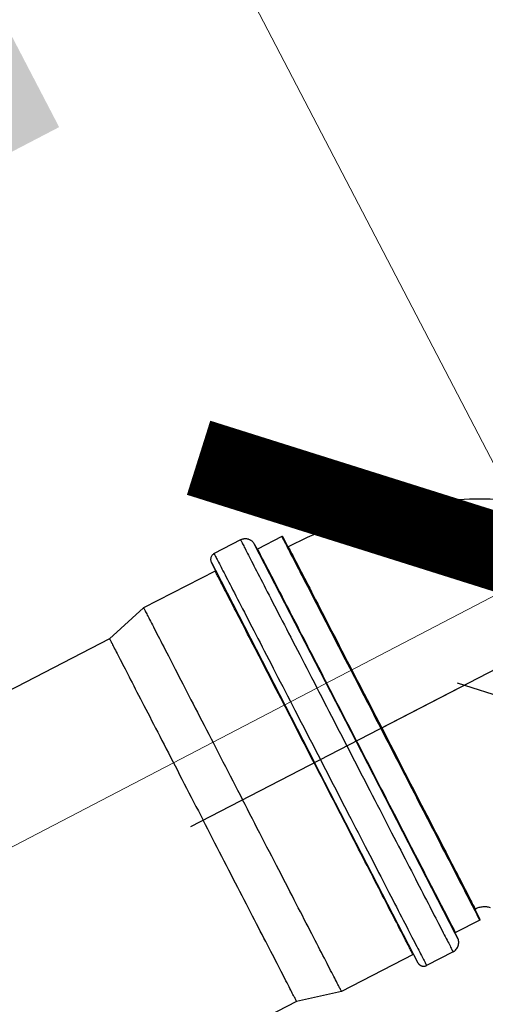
# Model space of a CAD drawing. Header units: metres. Extents: x -535942 to -530626, y -1087729 to -1086275.
# Tile 132 of 247: x -534207.005 to -534206.646, y -1086915.406 to -1086914.646. Entities that reach past the tile are written whole.
import ezdxf

# ---------------------------------------------------------------- set-up
doc = ezdxf.new("R2010")
doc.units = ezdxf.units.M
for name, pattern in [('A_CARA_07', [7, 5, -2]), ('DASHDOT', [1, 0.5, -0.25, 0, -0.25]), ('DASHED', [19.05, 12.7, -6.35])]:
    doc.linetypes.add(name, pattern=pattern)
for name, color, linetype in [('_externi reference', 7, 'Continuous'), ('PROSPECT_neviditelná', 8, 'DASHED'), ('PROSPECT_osa', 8, 'DASHDOT')]:
    doc.layers.add(name, color=color, linetype=linetype)
doc.layers.add('AG_Demolice', color=7, linetype='Continuous', lineweight=25, true_color=0xff8000)
for name, color, linetype, lineweight in [('AG_koty souradnice značky', 240, 'Continuous', 13), ('CA_POHHRA25', 7, 'Continuous', 25), ('CA_REZY', 1, 'Continuous', 50), ('PROSPECT_technologie - nová', 150, 'Continuous', 35)]:
    doc.layers.add(name, color=color, linetype=linetype, lineweight=lineweight)
doc.styles.add('PM-Poznámka', font='ARIALN.TTF', dxfattribs={"width": 0.8})
doc.dimstyles.new('RP_Poznámkový', dxfattribs={"dimscale": 0, "dimtxt": 2, "dimasz": 2, "dimexe": 0, "dimexo": 5, "dimgap": 0.5, "dimtad": 1, "dimzin": 1, "dimtxsty": 'PM-Poznámka', "dimblk": 'ARCHTICK', "dimcen": 2.5, "dimclrd": 256, "dimclre": 256, "dimclrt": 256, "dimadec": 5, "dimazin": 0, "dimtm": 1e-09, "dimtfac": 1, "dimtmove": 1, "dimatfit": 3, "dimldrblk": 'CLOSEDBLANK', "dimfxl": 10, "dimfxlon": 1, "dimtfill": 1, "dimlwd": 13, "dimlwe": 13, "dimarcsym": 0})

# ---------------------------------------------------------------- blocks, each defined once
blk = doc.blocks.new('A$Ca185f1d1')
at = {"layer": 'CA_POHHRA25', "color": 240, "linetype": 'A_CARA_07', "lineweight": 13}
blk.add_circle((13970, -1280.08), 1220, dxfattribs=at)
blk = doc.blocks.new('A$C881cb249')
at = {"layer": 'PROSPECT_neviditelná'}
for p, q in [((10.39336, 13.69922), (10.37292, 13.68867)), ((10.42521, 13.70182), (10.40655, 13.69219)), ((10.42589, 13.70161), (10.42598, 13.70143)), ((10.42591, 13.70156), (10.42589, 13.70161)), ((10.42965, 13.69432), (10.42591, 13.70156)), ((10.42598, 13.70143), (10.42965, 13.69432)), ((10.40414, 13.69578), (10.40423, 13.6956)), ((10.40416, 13.69574), (10.40414, 13.69578)), ((10.48257, 13.54383), (10.40416, 13.69574)), ((10.40423, 13.6956), (10.40588, 13.6924)), ((10.40588, 13.6924), (10.48257, 13.54383)), ((10.42965, 13.69432), (10.42974, 13.69415)), ((10.42973, 13.69415), (10.42965, 13.69432)), ((10.50212, 13.55392), (10.42973, 13.69415)), ((10.42974, 13.69415), (10.50212, 13.55392)), ((10.43018, 13.69403), (10.42988, 13.69387)), ((10.37077, 13.68193), (10.37086, 13.68175)), ((10.37079, 13.68189), (10.37077, 13.68193)), ((10.45058, 13.52732), (10.37079, 13.68189)), ((10.37086, 13.68175), (10.37389, 13.67589)), ((10.37367, 13.67522), (10.31843, 13.6467)), ((10.37389, 13.67589), (10.45058, 13.52732)), ((10.31843, 13.6467), (10.29214, 13.62278)), ((10.29214, 13.62278), (10.1015, 13.52437)), ((10.57451, 13.41369), (10.50212, 13.55392)), ((10.50212, 13.55392), (10.5745, 13.41369)), ((10.55926, 13.39526), (10.48257, 13.54383)), ((10.52727, 13.37874), (10.45058, 13.52732)), ((10.57467, 13.41412), (10.57436, 13.41397)), ((10.5745, 13.41369), (10.57459, 13.41352)), ((10.57459, 13.41352), (10.57451, 13.41369)), ((10.57833, 13.40628), (10.57459, 13.41352)), ((10.57459, 13.41352), (10.57826, 13.40641)), ((10.57814, 13.40556), (10.55948, 13.39593)), ((10.57826, 13.40641), (10.57835, 13.40624)), ((10.57833, 13.40628), (10.57833, 13.40628)), ((10.55926, 13.39526), (10.56091, 13.39206)), ((10.56098, 13.39192), (10.55926, 13.39526)), ((10.56091, 13.39206), (10.56101, 13.39188)), ((10.56098, 13.39192), (10.56098, 13.39192)), ((10.5266, 13.37896), (10.47136, 13.35044)), ((10.52727, 13.37874), (10.53039, 13.3727)), ((10.53037, 13.37275), (10.52727, 13.37874)), ((10.55757, 13.3811), (10.53713, 13.37055)), ((10.53037, 13.37275), (10.53037, 13.37275)), ((10.47136, 13.35044), (10.43663, 13.34287)), ((10.43663, 13.34287), (10.24598, 13.24446))]:
    blk.add_line(p, q, dxfattribs=at)
for points in [[(10.39336, 13.69922), (10.39338, 13.69917), (10.39345, 13.69903), (10.39357, 13.6988), (10.39374, 13.69848), (10.39396, 13.69806), (10.39422, 13.69755), (10.39453, 13.69695), (10.39489, 13.69626), (10.39529, 13.69547), (10.39574, 13.6946), (10.39624, 13.69363), (10.39679, 13.69258), (10.39738, 13.69143), (10.39801, 13.6902), (10.39869, 13.68888), (10.39942, 13.68748), (10.40019, 13.68598), (10.401, 13.68441), (10.40186, 13.68274), (10.40276, 13.681), (10.4037, 13.67917), (10.40469, 13.67726), (10.40572, 13.67528), (10.40678, 13.67321), (10.40789, 13.67106), (10.40904, 13.66884), (10.41022, 13.66654), (10.41145, 13.66417), (10.41271, 13.66173), (10.41401, 13.65922), (10.41534, 13.65663), (10.41671, 13.65398), (10.41811, 13.65126), (10.41955, 13.64848), (10.42102, 13.64564), (10.42252, 13.64273), (10.42405, 13.63976), (10.42561, 13.63673), (10.4272, 13.63365), (10.42882, 13.63052), (10.43047, 13.62733), (10.43214, 13.62409), (10.43384, 13.6208), (10.43556, 13.61746), (10.43731, 13.61408), (10.43907, 13.61065), (10.44086, 13.60719), (10.44267, 13.60368), (10.4445, 13.60014), (10.44635, 13.59656), (10.44821, 13.59295), (10.45009, 13.58931), (10.45198, 13.58564), (10.45389, 13.58195), (10.45581, 13.57823), (10.45774, 13.57448), (10.45969, 13.57072), (10.46164, 13.56694), (10.4636, 13.56314), (10.46556, 13.55933), (10.46754, 13.55551), (10.46951, 13.55168), (10.47149, 13.54784), (10.47348, 13.544), (10.47546, 13.54016)], [(10.42521, 13.70182), (10.42524, 13.70178), (10.4253, 13.70164), (10.42542, 13.70142), (10.42558, 13.70111), (10.42579, 13.70071), (10.42604, 13.70022), (10.42634, 13.69964), (10.42668, 13.69897), (10.42707, 13.69822), (10.4275, 13.69738), (10.42798, 13.69645), (10.42851, 13.69544), (10.42907, 13.69434), (10.42968, 13.69316), (10.43034, 13.69189), (10.43104, 13.69054), (10.43177, 13.68911), (10.43256, 13.68759), (10.43338, 13.686), (10.43424, 13.68432), (10.43515, 13.68257), (10.43609, 13.68074), (10.43708, 13.67883), (10.4381, 13.67685), (10.43917, 13.67479), (10.44027, 13.67266), (10.4414, 13.67046), (10.44257, 13.66818), (10.44378, 13.66584), (10.44503, 13.66343), (10.4463, 13.66096), (10.44762, 13.65842), (10.44896, 13.65582), (10.45033, 13.65315), (10.45174, 13.65043), (10.45318, 13.64764), (10.45464, 13.64481), (10.45614, 13.64191), (10.45766, 13.63896), (10.45921, 13.63597), (10.46078, 13.63292), (10.46238, 13.62982), (10.464, 13.62668), (10.46564, 13.62349), (10.46731, 13.62026), (10.469, 13.617), (10.4707, 13.61369), (10.47243, 13.61035), (10.47417, 13.60697), (10.47593, 13.60356), (10.47771, 13.60012), (10.4795, 13.59666), (10.4813, 13.59317), (10.48311, 13.58965), (10.48494, 13.58611), (10.48678, 13.58256), (10.48862, 13.57898), (10.49047, 13.57539), (10.49233, 13.57179), (10.4942, 13.56818), (10.49607, 13.56456), (10.49794, 13.56094), (10.49981, 13.55731), (10.50168, 13.55369)], [(10.48301, 13.54406), (10.48114, 13.54768), (10.47927, 13.55131), (10.4774, 13.55493), (10.47553, 13.55855), (10.47367, 13.56217), (10.47181, 13.56577), (10.46995, 13.56936), (10.46811, 13.57294), (10.46627, 13.5765), (10.46444, 13.58004), (10.46263, 13.58355), (10.46083, 13.58704), (10.45904, 13.59051), (10.45726, 13.59395), (10.4555, 13.59735), (10.45376, 13.60073), (10.45204, 13.60407), (10.45033, 13.60738), (10.44864, 13.61065), (10.44698, 13.61387), (10.44533, 13.61706), (10.44371, 13.6202), (10.44211, 13.6233), (10.44054, 13.62634), (10.43899, 13.62934), (10.43747, 13.63229), (10.43598, 13.63518), (10.43451, 13.63802), (10.43308, 13.6408), (10.43167, 13.64353), (10.43029, 13.64619), (10.42895, 13.64879), (10.42764, 13.65133), (10.42636, 13.65381), (10.42512, 13.65622), (10.42391, 13.65856), (10.42274, 13.66083), (10.4216, 13.66303), (10.4205, 13.66516), (10.41944, 13.66722), (10.41842, 13.6692), (10.41743, 13.67111), (10.41649, 13.67294), (10.41558, 13.67469), (10.41472, 13.67637), (10.41389, 13.67796), (10.41311, 13.67948), (10.41237, 13.68091), (10.41168, 13.68226), (10.41102, 13.68353), (10.41041, 13.68471), (10.40984, 13.68581), (10.40932, 13.68682), (10.40884, 13.68775), (10.40841, 13.68859), (10.40802, 13.68934), (10.40768, 13.69001), (10.40738, 13.69058), (10.40713, 13.69107), (10.40692, 13.69147), (10.40676, 13.69179), (10.40664, 13.69201), (10.40657, 13.69214), (10.40655, 13.69219)], [(10.42988, 13.69387), (10.43058, 13.69251), (10.43275, 13.68832), (10.43633, 13.68137), (10.44126, 13.67183), (10.44743, 13.65987), (10.45472, 13.64574), (10.46298, 13.62973), (10.47205, 13.61218), (10.48172, 13.59344), (10.49182, 13.57388), (10.50212, 13.55392)], [(10.43018, 13.69403), (10.43022, 13.69396), (10.43032, 13.69376), (10.4305, 13.69341), (10.43075, 13.69293), (10.43107, 13.69231), (10.43146, 13.69155), (10.43192, 13.69066), (10.43245, 13.68963), (10.43305, 13.68847), (10.43372, 13.68718), (10.43445, 13.68576), (10.43525, 13.6842), (10.43612, 13.68252), (10.43706, 13.68071), (10.43805, 13.67878), (10.43912, 13.67672), (10.44024, 13.67454), (10.44143, 13.67224), (10.44267, 13.66983), (10.44398, 13.6673), (10.44534, 13.66466), (10.44676, 13.66191), (10.44823, 13.65906), (10.44976, 13.6561), (10.45134, 13.65304), (10.45297, 13.64988), (10.45465, 13.64663), (10.45637, 13.64329), (10.45814, 13.63986), (10.45996, 13.63634), (10.46182, 13.63274), (10.46371, 13.62907), (10.46565, 13.62532), (10.46762, 13.6215), (10.46963, 13.61761), (10.47166, 13.61367), (10.47373, 13.60966), (10.47583, 13.6056), (10.47795, 13.60148), (10.4801, 13.59733), (10.48227, 13.59312), (10.48446, 13.58888), (10.48666, 13.58461), (10.48889, 13.5803), (10.49112, 13.57597), (10.49337, 13.57162), (10.49562, 13.56725), (10.49789, 13.56286), (10.50015, 13.55847), (10.50242, 13.55408)], [(10.37292, 13.68867), (10.37294, 13.68862), (10.37302, 13.68848), (10.37313, 13.68825), (10.3733, 13.68793), (10.37352, 13.68751), (10.37378, 13.687), (10.37409, 13.6864), (10.37445, 13.68571), (10.37485, 13.68492), (10.37531, 13.68405), (10.3758, 13.68308), (10.37635, 13.68203), (10.37694, 13.68088), (10.37757, 13.67965), (10.37825, 13.67833), (10.37898, 13.67693), (10.37975, 13.67543), (10.38057, 13.67386), (10.38142, 13.6722), (10.38232, 13.67045), (10.38327, 13.66862), (10.38425, 13.66671), (10.38528, 13.66473), (10.38635, 13.66266), (10.38745, 13.66051), (10.3886, 13.65829), (10.38979, 13.656), (10.39101, 13.65362), (10.39227, 13.65118), (10.39357, 13.64867), (10.3949, 13.64608), (10.39627, 13.64343), (10.39767, 13.64071), (10.39911, 13.63793), (10.40058, 13.63509), (10.40208, 13.63218), (10.40361, 13.62921), (10.40517, 13.62619), (10.40676, 13.6231), (10.40838, 13.61997), (10.41003, 13.61678), (10.4117, 13.61354), (10.4134, 13.61025), (10.41512, 13.60691), (10.41687, 13.60353), (10.41864, 13.6001), (10.42042, 13.59664), (10.42223, 13.59313), (10.42406, 13.58959), (10.42591, 13.58601), (10.42777, 13.5824), (10.42965, 13.57876), (10.43155, 13.57509), (10.43345, 13.5714), (10.43537, 13.56768), (10.43731, 13.56393), (10.43925, 13.56017), (10.4412, 13.55639), (10.44316, 13.55259), (10.44513, 13.54878), (10.4471, 13.54496), (10.44908, 13.54113), (10.45106, 13.53729), (10.45304, 13.53345), (10.45502, 13.52961)], [(10.45014, 13.52709), (10.44827, 13.53071), (10.4464, 13.53433), (10.44452, 13.53796), (10.44266, 13.54158), (10.44079, 13.54519), (10.43893, 13.5488), (10.43707, 13.55239), (10.43523, 13.55597), (10.43339, 13.55953), (10.43157, 13.56306), (10.42975, 13.56658), (10.42795, 13.57007), (10.42616, 13.57354), (10.42439, 13.57697), (10.42263, 13.58038), (10.42088, 13.58376), (10.41916, 13.5871), (10.41745, 13.59041), (10.41577, 13.59367), (10.4141, 13.5969), (10.41245, 13.60009), (10.41083, 13.60323), (10.40924, 13.60632), (10.40766, 13.60937), (10.40611, 13.61237), (10.40459, 13.61532), (10.4031, 13.61821), (10.40163, 13.62105), (10.4002, 13.62383), (10.39879, 13.62656), (10.39742, 13.62922), (10.39607, 13.63182), (10.39476, 13.63436), (10.39348, 13.63684), (10.39224, 13.63925), (10.39103, 13.64159), (10.38986, 13.64386), (10.38872, 13.64606), (10.38762, 13.64819), (10.38656, 13.65025), (10.38554, 13.65223), (10.38455, 13.65414), (10.38361, 13.65597), (10.3827, 13.65772), (10.38184, 13.6594), (10.38102, 13.66099), (10.38023, 13.66251), (10.3795, 13.66394), (10.3788, 13.66529), (10.37814, 13.66656), (10.37753, 13.66774), (10.37697, 13.66884), (10.37644, 13.66985), (10.37597, 13.67078), (10.37553, 13.67162), (10.37514, 13.67237), (10.3748, 13.67304), (10.3745, 13.67361), (10.37425, 13.6741), (10.37404, 13.6745), (10.37388, 13.67482), (10.37377, 13.67504), (10.3737, 13.67517), (10.37367, 13.67522)], [(10.31843, 13.6467), (10.31846, 13.64666), (10.31853, 13.64652), (10.31865, 13.64629), (10.31881, 13.64597), (10.31903, 13.64555), (10.31929, 13.64505), (10.3196, 13.64445), (10.31995, 13.64377), (10.32035, 13.64299), (10.3208, 13.64212), (10.32129, 13.64117), (10.32183, 13.64012), (10.32242, 13.63899), (10.32305, 13.63777), (10.32372, 13.63646), (10.32444, 13.63507), (10.3252, 13.63359), (10.32601, 13.63203), (10.32685, 13.63039), (10.32775, 13.62866), (10.32868, 13.62686), (10.32965, 13.62497), (10.33067, 13.62301), (10.33172, 13.62096), (10.33281, 13.61885), (10.33395, 13.61665), (10.33512, 13.61439), (10.33632, 13.61205), (10.33757, 13.60964), (10.33885, 13.60716), (10.34016, 13.60461), (10.34151, 13.602), (10.34289, 13.59933), (10.3443, 13.59659), (10.34575, 13.59379), (10.34722, 13.59093), (10.34873, 13.58801), (10.35026, 13.58504), (10.35182, 13.58202), (10.35341, 13.57894), (10.35503, 13.57581), (10.35667, 13.57264), (10.35833, 13.56942), (10.36001, 13.56615), (10.36172, 13.56284), (10.36345, 13.5595), (10.3652, 13.55611), (10.36696, 13.55269), (10.36874, 13.54924), (10.37054, 13.54575), (10.37236, 13.54224), (10.37419, 13.53869), (10.37603, 13.53513), (10.37788, 13.53154), (10.37975, 13.52792), (10.38162, 13.5243), (10.3835, 13.52065), (10.38539, 13.51699), (10.38728, 13.51332), (10.38918, 13.50964), (10.39109, 13.50596), (10.39299, 13.50227), (10.3949, 13.49857)], [(10.29214, 13.62278), (10.29217, 13.62273), (10.29224, 13.6226), (10.29235, 13.62237), (10.29251, 13.62206), (10.29272, 13.62166), (10.29298, 13.62116), (10.29328, 13.62058), (10.29362, 13.61991), (10.29401, 13.61916), (10.29445, 13.61831), (10.29493, 13.61738), (10.29546, 13.61636), (10.29603, 13.61526), (10.29664, 13.61407), (10.2973, 13.61279), (10.298, 13.61144), (10.29874, 13.61), (10.29953, 13.60848), (10.30035, 13.60687), (10.30122, 13.60519), (10.30213, 13.60343), (10.30308, 13.6016), (10.30407, 13.59968), (10.30509, 13.59769), (10.30616, 13.59563), (10.30726, 13.5935), (10.3084, 13.59129), (10.30957, 13.58902), (10.31078, 13.58667), (10.31203, 13.58426), (10.3133, 13.58179), (10.31461, 13.57925), (10.31596, 13.57665), (10.31733, 13.57399), (10.31873, 13.57127), (10.32017, 13.56849), (10.32163, 13.56566), (10.32312, 13.56278), (10.32463, 13.55984), (10.32617, 13.55686), (10.32774, 13.55382), (10.32933, 13.55074), (10.33094, 13.54762), (10.33257, 13.54446), (10.33422, 13.54126), (10.3359, 13.53802), (10.33759, 13.53474), (10.3393, 13.53143), (10.34102, 13.52809), (10.34276, 13.52472), (10.34451, 13.52133), (10.34628, 13.5179), (10.34806, 13.51446), (10.34984, 13.511), (10.35164, 13.50752), (10.35345, 13.50402), (10.35526, 13.50051), (10.35708, 13.49698), (10.3589, 13.49345), (10.36073, 13.48991), (10.36256, 13.48637), (10.36439, 13.48282)], [(10.50168, 13.55369), (10.50354, 13.55007), (10.50541, 13.54645), (10.50728, 13.54282), (10.50915, 13.53921), (10.51102, 13.53559), (10.51288, 13.53199), (10.51473, 13.5284), (10.51657, 13.52483), (10.51841, 13.52127), (10.52024, 13.51773), (10.52205, 13.51422), (10.52385, 13.51072), (10.52564, 13.50726), (10.52742, 13.50382), (10.52918, 13.50041), (10.53092, 13.49703), (10.53265, 13.49369), (10.53435, 13.49039), (10.53604, 13.48712), (10.53771, 13.48389), (10.53935, 13.4807), (10.54097, 13.47756), (10.54257, 13.47447), (10.54414, 13.47142), (10.54569, 13.46842), (10.54721, 13.46547), (10.54871, 13.46258), (10.55017, 13.45974), (10.55161, 13.45695), (10.55302, 13.45423), (10.55439, 13.45157), (10.55573, 13.44896), (10.55705, 13.44642), (10.55832, 13.44395), (10.55957, 13.44154), (10.56078, 13.4392), (10.56195, 13.43692), (10.56309, 13.43472), (10.56419, 13.43259), (10.56525, 13.43053), (10.56627, 13.42855), (10.56726, 13.42664), (10.5682, 13.42481), (10.56911, 13.42306), (10.56997, 13.42138), (10.57079, 13.41979), (10.57158, 13.41827), (10.57232, 13.41684), (10.57301, 13.41549), (10.57367, 13.41422), (10.57428, 13.41304), (10.57484, 13.41194), (10.57537, 13.41093), (10.57585, 13.41), (10.57628, 13.40916), (10.57667, 13.40841), (10.57701, 13.40774), (10.57731, 13.40717), (10.57756, 13.40668), (10.57777, 13.40628), (10.57793, 13.40596), (10.57805, 13.40574), (10.57811, 13.40561), (10.57814, 13.40556)], [(10.50212, 13.55392), (10.51217, 13.53444), (10.52227, 13.51487), (10.53196, 13.4961), (10.54104, 13.47852), (10.54932, 13.46247), (10.55664, 13.4483), (10.56284, 13.43628), (10.56781, 13.42667), (10.57142, 13.41966), (10.57362, 13.4154), (10.57436, 13.41397)], [(10.50242, 13.55408), (10.50469, 13.54968), (10.50696, 13.54529), (10.50922, 13.54091), (10.51148, 13.53654), (10.51372, 13.53218), (10.51596, 13.52785), (10.51818, 13.52355), (10.52039, 13.51927), (10.52258, 13.51503), (10.52475, 13.51083), (10.52689, 13.50667), (10.52902, 13.50256), (10.53111, 13.49849), (10.53318, 13.49449), (10.53522, 13.49054), (10.53723, 13.48665), (10.5392, 13.48283), (10.54113, 13.47909), (10.54303, 13.47541), (10.54489, 13.47181), (10.5467, 13.4683), (10.54847, 13.46487), (10.5502, 13.46152), (10.55188, 13.45827), (10.55351, 13.45511), (10.55509, 13.45205), (10.55661, 13.4491), (10.55809, 13.44624), (10.55951, 13.44349), (10.56087, 13.44085), (10.56217, 13.43832), (10.56342, 13.43591), (10.5646, 13.43361), (10.56573, 13.43143), (10.56679, 13.42938), (10.56779, 13.42744), (10.56872, 13.42563), (10.56959, 13.42395), (10.57039, 13.4224), (10.57113, 13.42097), (10.5718, 13.41968), (10.5724, 13.41852), (10.57293, 13.41749), (10.57339, 13.4166), (10.57378, 13.41585), (10.5741, 13.41523), (10.57434, 13.41474), (10.57452, 13.4144), (10.57463, 13.41419), (10.57467, 13.41412)], [(10.47546, 13.54016), (10.47745, 13.53632), (10.47943, 13.53248), (10.48141, 13.52864), (10.48339, 13.52481), (10.48536, 13.52099), (10.48732, 13.51718), (10.48928, 13.51338), (10.49124, 13.5096), (10.49318, 13.50584), (10.49511, 13.50209), (10.49703, 13.49837), (10.49894, 13.49468), (10.50083, 13.49101), (10.50271, 13.48737), (10.50458, 13.48376), (10.50642, 13.48018), (10.50825, 13.47664), (10.51006, 13.47313), (10.51185, 13.46967), (10.51362, 13.46624), (10.51536, 13.46286), (10.51709, 13.45952), (10.51878, 13.45623), (10.52046, 13.45299), (10.5221, 13.4498), (10.52372, 13.44667), (10.52531, 13.44359), (10.52687, 13.44056), (10.52841, 13.43759), (10.52991, 13.43468), (10.53138, 13.43184), (10.53281, 13.42906), (10.53422, 13.42634), (10.53558, 13.42369), (10.53692, 13.4211), (10.53822, 13.41859), (10.53948, 13.41615), (10.5407, 13.41378), (10.54189, 13.41148), (10.54303, 13.40926), (10.54414, 13.40711), (10.54521, 13.40504), (10.54623, 13.40306), (10.54722, 13.40115), (10.54816, 13.39932), (10.54906, 13.39758), (10.54992, 13.39591), (10.55073, 13.39434), (10.5515, 13.39284), (10.55223, 13.39144), (10.55291, 13.39012), (10.55355, 13.38889), (10.55414, 13.38774), (10.55468, 13.38669), (10.55518, 13.38572), (10.55563, 13.38485), (10.55604, 13.38406), (10.55639, 13.38337), (10.5567, 13.38277), (10.55697, 13.38226), (10.55718, 13.38184), (10.55735, 13.38152), (10.55747, 13.38129), (10.55754, 13.38115), (10.55757, 13.3811)], [(10.55948, 13.39593), (10.55945, 13.39597), (10.55939, 13.39611), (10.55927, 13.39633), (10.55911, 13.39664), (10.5589, 13.39704), (10.55865, 13.39753), (10.55835, 13.39811), (10.55801, 13.39878), (10.55762, 13.39953), (10.55719, 13.40037), (10.55671, 13.4013), (10.55618, 13.40231), (10.55562, 13.40341), (10.55501, 13.40459), (10.55435, 13.40586), (10.55366, 13.40721), (10.55292, 13.40864), (10.55213, 13.41015), (10.55131, 13.41175), (10.55045, 13.41342), (10.54954, 13.41518), (10.5486, 13.41701), (10.54761, 13.41892), (10.54659, 13.4209), (10.54553, 13.42296), (10.54443, 13.42509), (10.54329, 13.42729), (10.54212, 13.42956), (10.54091, 13.4319), (10.53967, 13.43431), (10.53839, 13.43678), (10.53708, 13.43932), (10.53573, 13.44193), (10.53436, 13.44459), (10.53295, 13.44731), (10.53152, 13.4501), (10.53005, 13.45293), (10.52856, 13.45583), (10.52704, 13.45878), (10.52549, 13.46177), (10.52392, 13.46482), (10.52232, 13.46792), (10.5207, 13.47106), (10.51905, 13.47424), (10.51739, 13.47747), (10.5157, 13.48074), (10.51399, 13.48405), (10.51227, 13.48739), (10.51052, 13.49076), (10.50877, 13.49417), (10.50699, 13.49761), (10.5052, 13.50108), (10.5034, 13.50457), (10.50159, 13.50808), (10.49976, 13.51162), (10.49792, 13.51518), (10.49608, 13.51876), (10.49422, 13.52235), (10.49236, 13.52595), (10.4905, 13.52957), (10.48863, 13.53319), (10.48676, 13.53681), (10.48488, 13.54044), (10.48301, 13.54406)], [(10.45502, 13.52961), (10.45701, 13.52577), (10.45899, 13.52193), (10.46097, 13.51809), (10.46295, 13.51426), (10.46492, 13.51044), (10.46689, 13.50663), (10.46885, 13.50283), (10.4708, 13.49905), (10.47274, 13.49529), (10.47467, 13.49154), (10.47659, 13.48782), (10.4785, 13.48413), (10.4804, 13.48046), (10.48227, 13.47682), (10.48414, 13.47321), (10.48598, 13.46963), (10.48781, 13.46609), (10.48962, 13.46258), (10.49141, 13.45912), (10.49318, 13.45569), (10.49493, 13.45231), (10.49665, 13.44897), (10.49835, 13.44568), (10.50002, 13.44244), (10.50166, 13.43925), (10.50328, 13.43612), (10.50487, 13.43304), (10.50644, 13.43001), (10.50797, 13.42704), (10.50947, 13.42413), (10.51094, 13.42129), (10.51237, 13.41851), (10.51378, 13.41579), (10.51515, 13.41314), (10.51648, 13.41055), (10.51778, 13.40804), (10.51904, 13.4056), (10.52026, 13.40323), (10.52145, 13.40093), (10.52259, 13.39871), (10.5237, 13.39656), (10.52477, 13.39449), (10.5258, 13.39251), (10.52678, 13.3906), (10.52772, 13.38877), (10.52862, 13.38703), (10.52948, 13.38536), (10.5303, 13.38379), (10.53107, 13.38229), (10.53179, 13.38089), (10.53247, 13.37957), (10.53311, 13.37834), (10.5337, 13.37719), (10.53424, 13.37614), (10.53474, 13.37517), (10.53519, 13.3743), (10.5356, 13.37351), (10.53596, 13.37282), (10.53627, 13.37222), (10.53653, 13.37171), (10.53674, 13.37129), (10.53691, 13.37097), (10.53703, 13.37074), (10.5371, 13.3706), (10.53713, 13.37055)], [(10.5266, 13.37896), (10.52658, 13.379), (10.52651, 13.37914), (10.52639, 13.37936), (10.52623, 13.37967), (10.52602, 13.38007), (10.52577, 13.38056), (10.52547, 13.38114), (10.52513, 13.3818), (10.52474, 13.38256), (10.52431, 13.3834), (10.52383, 13.38432), (10.52331, 13.38534), (10.52274, 13.38644), (10.52213, 13.38762), (10.52147, 13.38889), (10.52078, 13.39024), (10.52004, 13.39167), (10.51926, 13.39318), (10.51843, 13.39478), (10.51757, 13.39645), (10.51666, 13.39821), (10.51572, 13.40004), (10.51473, 13.40194), (10.51371, 13.40393), (10.51265, 13.40598), (10.51155, 13.40811), (10.51041, 13.41032), (10.50924, 13.41259), (10.50803, 13.41493), (10.50679, 13.41734), (10.50551, 13.41981), (10.5042, 13.42235), (10.50286, 13.42495), (10.50148, 13.42762), (10.50008, 13.43034), (10.49864, 13.43312), (10.49717, 13.43596), (10.49568, 13.43886), (10.49416, 13.4418), (10.49261, 13.4448), (10.49104, 13.44785), (10.48944, 13.45095), (10.48782, 13.45409), (10.48617, 13.45727), (10.48451, 13.4605), (10.48282, 13.46377), (10.48111, 13.46707), (10.47939, 13.47042), (10.47765, 13.47379), (10.47589, 13.4772), (10.47411, 13.48064), (10.47232, 13.4841), (10.47052, 13.4876), (10.46871, 13.49111), (10.46688, 13.49465), (10.46504, 13.49821), (10.4632, 13.50178), (10.46134, 13.50538), (10.45948, 13.50898), (10.45762, 13.51259), (10.45575, 13.51622), (10.45388, 13.51984), (10.45201, 13.52346), (10.45014, 13.52709)], [(10.47136, 13.35044), (10.47134, 13.35049), (10.47126, 13.35063), (10.47115, 13.35086), (10.47098, 13.35118), (10.47077, 13.35159), (10.47051, 13.3521), (10.4702, 13.35269), (10.46984, 13.35338), (10.46944, 13.35416), (10.46899, 13.35502), (10.4685, 13.35598), (10.46796, 13.35702), (10.46738, 13.35816), (10.46675, 13.35938), (10.46607, 13.36068), (10.46536, 13.36208), (10.46459, 13.36355), (10.46379, 13.36511), (10.46294, 13.36676), (10.46205, 13.36848), (10.46112, 13.37029), (10.46014, 13.37218), (10.45913, 13.37414), (10.45807, 13.37618), (10.45698, 13.3783), (10.45585, 13.38049), (10.45468, 13.38276), (10.45347, 13.3851), (10.45223, 13.38751), (10.45095, 13.38999), (10.44963, 13.39253), (10.44829, 13.39514), (10.4469, 13.39782), (10.44549, 13.40056), (10.44405, 13.40336), (10.44257, 13.40622), (10.44107, 13.40913), (10.43953, 13.4121), (10.43797, 13.41513), (10.43638, 13.41821), (10.43477, 13.42133), (10.43313, 13.42451), (10.43147, 13.42773), (10.42978, 13.431), (10.42807, 13.4343), (10.42634, 13.43765), (10.4246, 13.44103), (10.42283, 13.44446), (10.42105, 13.44791), (10.41925, 13.4514), (10.41743, 13.45491), (10.41561, 13.45845), (10.41376, 13.46202), (10.41191, 13.46561), (10.41005, 13.46922), (10.40817, 13.47285), (10.40629, 13.4765), (10.4044, 13.48015), (10.40251, 13.48382), (10.40061, 13.4875), (10.39871, 13.49119), (10.3968, 13.49488), (10.3949, 13.49857)], [(10.43663, 13.34287), (10.43661, 13.34291), (10.43654, 13.34305), (10.43642, 13.34327), (10.43626, 13.34359), (10.43605, 13.34399), (10.4358, 13.34448), (10.4355, 13.34507), (10.43515, 13.34573), (10.43476, 13.34649), (10.43432, 13.34734), (10.43384, 13.34827), (10.43332, 13.34929), (10.43275, 13.35039), (10.43213, 13.35158), (10.43148, 13.35286), (10.43077, 13.35421), (10.43003, 13.35565), (10.42925, 13.35717), (10.42842, 13.35877), (10.42755, 13.36046), (10.42664, 13.36222), (10.4257, 13.36405), (10.42471, 13.36597), (10.42368, 13.36796), (10.42262, 13.37002), (10.42151, 13.37215), (10.42038, 13.37436), (10.4192, 13.37663), (10.41799, 13.37898), (10.41675, 13.38139), (10.41547, 13.38386), (10.41416, 13.3864), (10.41282, 13.389), (10.41144, 13.39166), (10.41004, 13.39438), (10.40861, 13.39716), (10.40715, 13.39999), (10.40566, 13.40287), (10.40414, 13.40581), (10.4026, 13.40879), (10.40104, 13.41183), (10.39945, 13.4149), (10.39783, 13.41803), (10.3962, 13.42119), (10.39455, 13.42439), (10.39288, 13.42763), (10.39119, 13.43091), (10.38948, 13.43422), (10.38775, 13.43756), (10.38601, 13.44093), (10.38426, 13.44432), (10.38249, 13.44774), (10.38072, 13.45119), (10.37893, 13.45465), (10.37713, 13.45813), (10.37533, 13.46163), (10.37351, 13.46514), (10.3717, 13.46867), (10.36987, 13.4722), (10.36805, 13.47574), (10.36622, 13.47928), (10.36439, 13.48282)]]:
    blk.add_lwpolyline(points, dxfattribs=at)
for centre, radius, start, end in [((10.58177, 13.40035), 0.3305, 72.30225, 117.30226), ((10.39703, 13.69211), 0.008, 27.30226, 117.30226), ((10.42544, 13.70138), 0.0005, 27.30226, 117.30226), ((10.40632, 13.69263), 0.0005, 207.30226, 297.30226), ((10.37521, 13.68423), 0.005, 117.30226, 207.30226), ((10.37344, 13.67566), 0.0005, 297.30226, 27.30226), ((10.58177, 13.40035), 0.0155, 72.30225, 117.30226), ((10.57791, 13.40601), 0.0005, 297.30226, 27.30226), ((10.55971, 13.39549), 0.0005, 117.30226, 207.30226), ((10.5539, 13.38821), 0.008, 297.30226, 27.30226), ((10.52683, 13.37851), 0.0005, 27.30226, 117.30226), ((10.53483, 13.37499), 0.005, 207.30226, 297.30226)]:
    blk.add_arc(centre, radius, start, end, dxfattribs=at)
at = {"layer": 'PROSPECT_osa'}
for p, q in [((10.79891, 13.70712), (10.07618, 13.33405)), ((10.50242, 13.55408), (10.57173, 13.58985)), ((10.83252, 13.50193), (10.56083, 13.58863))]:
    blk.add_line(p, q, dxfattribs=at)
at = {"layer": 'PROSPECT_technologie - nová'}
blk.add_circle((9.09872, 12.8295), 1.22, dxfattribs=at)
blk = doc.blocks.new('_ARCHTICK')
at = {"color": 0, "linetype": 'ByBlock', "const_width": 0.15}
blk.add_lwpolyline([(-0.5, -0.5), (0.5, 0.5)], dxfattribs=at)
blk = doc.blocks.new('*D179')
at = {"layer": 'AG_koty souradnice značky', "linetype": 'Continuous', "lineweight": 13, "transparency": 16777216}
for p, q in [((-534207.28653, -1086915.42817), (-534206.5975, -1086915.06928)), ((-534204.69655, -1086918.71888), (-534206.5975, -1086915.06928)), ((-534205.38558, -1086919.07777), (-534204.69655, -1086918.71888))]:
    blk.add_line(p, q, dxfattribs=at)
at = {"layer": 'Defpoints', "color": 0, "transparency": 16777216}
for p in [(-534206.5975, -1086915.06928), (-534208.17344, -1086915.89013), (-534206.27248, -1086919.53973)]:
    blk.add_point(p, dxfattribs=at)
at = {"layer": 'AG_koty souradnice značky', "lineweight": 13, "transparency": 16777216, "xscale": 0.4, "yscale": 0.4, "zscale": 0.4}
for p, rotation in [((-534206.5975, -1086915.06928), 117.51345), ((-534204.69655, -1086918.71888), 297.51345)]:
    blk.add_blockref('_ARCHTICK', p, dxfattribs=dict(at, rotation=rotation))
at = {"layer": 'AG_koty souradnice značky', "transparency": 16777216, "insert": (-534205.94891, -1086917.05132), "char_height": 0.4, "attachment_point": 5, "rotation": 117.51345, "style": 'PM-Poznámka', "bg_fill": 3, "box_fill_scale": 1.1, "bg_fill_color": 256, "bg_fill_true_color": 13158600, "bg_fill_transparency": 0}
blk.add_mtext('4,12', dxfattribs=at)
blk = doc.blocks.new('_ClosedBlank')
at = {"color": 0, "linetype": 'ByBlock', "lineweight": -2}
for p, q in [((-1, 0.16667), (0, 0)), ((-1, 0.16667), (-1, -0.16667)), ((0, 0), (-1, -0.16667))]:
    blk.add_line(p, q, dxfattribs=at)
blk = doc.blocks.new('*D180')
at = {"layer": 'AG_koty souradnice značky', "linetype": 'Continuous', "lineweight": 13, "transparency": 16777216}
for p, q in [((-534209.11509, -1086914.56521), (-534207.34129, -1086913.6413)), ((-534206.5975, -1086915.06928), (-534207.34129, -1086913.6413)), ((-534207.28653, -1086915.42817), (-534206.5975, -1086915.06928))]:
    blk.add_line(p, q, dxfattribs=at)
at = {"layer": 'Defpoints', "color": 0, "transparency": 16777216}
for p in [(-534207.34129, -1086913.6413), (-534210.81519, -1086915.45074), (-534208.17344, -1086915.89013)]:
    blk.add_point(p, dxfattribs=at)
at = {"layer": 'AG_koty souradnice značky', "lineweight": 13, "transparency": 16777216, "xscale": 0.4, "yscale": 0.4, "zscale": 0.4}
for p, rotation in [((-534207.34129, -1086913.6413), 117.51345), ((-534206.5975, -1086915.06928), 297.51345)]:
    blk.add_blockref('_ARCHTICK', p, dxfattribs=dict(at, rotation=rotation))
at = {"layer": 'AG_koty souradnice značky', "transparency": 16777216, "insert": (-534207.27128, -1086914.51253), "char_height": 0.4, "attachment_point": 5, "rotation": 117.51345, "style": 'PM-Poznámka', "bg_fill": 3, "box_fill_scale": 1.1, "bg_fill_color": 256, "bg_fill_true_color": 13158600, "bg_fill_transparency": 0}
blk.add_mtext('1,61', dxfattribs=at)
blk = doc.blocks.new('*D181')
at = {"layer": 'AG_koty souradnice značky', "linetype": 'Continuous', "lineweight": 13, "transparency": 16777216}
for p, q in [((-534208.22219, -1086914.10013), (-534206.44838, -1086913.17621)), ((-534202.21686, -1086921.30024), (-534206.44838, -1086913.17621)), ((-534203.99066, -1086922.22415), (-534202.21686, -1086921.30024))]:
    blk.add_line(p, q, dxfattribs=at)
at = {"layer": 'Defpoints', "color": 0, "transparency": 16777216}
for p in [(-534206.44838, -1086913.17621), (-534210.81519, -1086915.45074), (-534206.58367, -1086923.57476)]:
    blk.add_point(p, dxfattribs=at)
at = {"layer": 'AG_koty souradnice značky', "lineweight": 13, "transparency": 16777216, "xscale": 0.4, "yscale": 0.4, "zscale": 0.4}
for p, rotation in [((-534206.44838, -1086913.17621), 117.51345), ((-534202.21686, -1086921.30024), 297.51345)]:
    blk.add_blockref('_ARCHTICK', p, dxfattribs=dict(at, rotation=rotation))
at = {"layer": 'AG_koty souradnice značky', "transparency": 16777216, "insert": (-534204.6345, -1086917.39547), "char_height": 0.4, "attachment_point": 5, "rotation": 117.51345, "style": 'PM-Poznámka', "bg_fill": 3, "box_fill_scale": 1.1, "bg_fill_color": 256, "bg_fill_true_color": 13158600, "bg_fill_transparency": 0}
blk.add_mtext('9,16', dxfattribs=at)
blk = doc.blocks.new('*D182')
at = {"layer": 'AG_koty souradnice značky', "linetype": 'Continuous', "lineweight": 13, "transparency": 16777216}
for p, q in [((-534206.44838, -1086913.17621), (-534208.10406, -1086909.99751)), ((-534208.22219, -1086914.10013), (-534206.44838, -1086913.17621))]:
    blk.add_line(p, q, dxfattribs=at)
at = {"layer": 'Defpoints', "color": 0, "transparency": 16777216}
for p in [(-534208.10406, -1086909.99751), (-534208.8, -1086910.36), (-534210.81519, -1086915.45074)]:
    blk.add_point(p, dxfattribs=at)
at = {"layer": 'AG_koty souradnice značky', "lineweight": 13, "transparency": 16777216, "xscale": 0.4, "yscale": 0.4, "zscale": 0.4}
for p, rotation in [((-534208.10406, -1086909.99751), 117.51345), ((-534206.44838, -1086913.17621), 297.51345)]:
    blk.add_blockref('_ARCHTICK', p, dxfattribs=dict(at, rotation=rotation))
at = {"layer": 'AG_koty souradnice značky', "transparency": 16777216, "insert": (-534207.5781, -1086911.7441), "char_height": 0.4, "attachment_point": 5, "rotation": 117.51345, "style": 'PM-Poznámka', "bg_fill": 3, "box_fill_scale": 1.1, "bg_fill_color": 256, "bg_fill_true_color": 13158600, "bg_fill_transparency": 0}
blk.add_mtext('3,58', dxfattribs=at)

msp = doc.modelspace()

# ---------------------------------------------------------------- hatches: boundary and pattern name
at = {"layer": 'AG_Demolice', "lineweight": -3}
h = msp.add_hatch(dxfattribs=at)
h.set_pattern_fill('ANSI31', color=253, scale=0.3)
h.set_pattern_definition([(72.51345, (0, 0), (-0.9084826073, 0.28620901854), [])])
edge = h.paths.add_edge_path()
edge.add_line((-534348.84119, -1086934.30239), (-534347.96819, -1086936.4382))
edge.add_line((-534347.96819, -1086936.4382), (-534319.47826, -1086924.59159))
edge.add_line((-534319.47826, -1086924.59159), (-534274.75127, -1086905.16672))
edge.add_line((-534274.75127, -1086905.16672), (-534233.12462, -1086875.62462))
edge.add_line((-534233.12462, -1086875.62462), (-534152.59914, -1086830.98918))
edge.add_line((-534152.59914, -1086830.98918), (-534105.75759, -1086810.7667))
edge.add_line((-534105.75759, -1086810.7667), (-534106.66851, -1086808.65672))
edge.add_line((-534106.66851, -1086808.65672), (-534153.61416, -1086828.92415))
edge.add_line((-534153.61416, -1086828.92415), (-534203.73164, -1086856.70437))
edge.add_line((-534203.73164, -1086856.70437), (-534235.33145, -1086874.34876))
edge.add_line((-534235.33145, -1086874.34876), (-534275.88666, -1086903.15422))
edge.add_line((-534275.88666, -1086903.15422), (-534320.37726, -1086922.47644))
edge.add_line((-534320.37726, -1086922.47644), (-534348.83768, -1086934.31097))

# ---------------------------------------------------------------- next in the draw order: block references
at = {"layer": 'CA_REZY', "xscale": 0.001, "yscale": 0.001, "zscale": 0.001, "rotation": 27.51344999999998}
msp.add_blockref('A$Ca185f1d1', (-534221.1548, -1086921.20836), dxfattribs=at)

# ---------------------------------------------------------------- next in the draw order: block references
at = {"layer": '_externi reference'}
msp.add_blockref('A$C881cb249', (-534217.22817, -1086928.74703), dxfattribs=at)

# ---------------------------------------------------------------- next in the draw order: dimensions: what is measured, and where the dimension line sits
at = {"layer": 'AG_koty souradnice značky'}
dim = msp.add_linear_dim(base=(-534206.5975, -1086915.06928), p1=(-534206.27248, -1086919.53973), p2=(-534208.17344, -1086915.89013), angle=117.51345, dimstyle='RP_Poznámkový', dxfattribs=at)
dim.commit()
dim.dimension.update_dxf_attribs({"geometry": '*D179', "text_midpoint": (-534205.94891, -1086917.05132)})

# ---------------------------------------------------------------- next in the draw order: dimensions: what is measured, and where the dimension line sits
dim = msp.add_linear_dim(base=(-534207.34129, -1086913.6413), p1=(-534208.17344, -1086915.89013), p2=(-534210.81519, -1086915.45074), angle=117.51345, dimstyle='RP_Poznámkový', dxfattribs=at)
dim.commit()
dim.dimension.update_dxf_attribs({"geometry": '*D180', "text_midpoint": (-534207.27128, -1086914.51253)})

# ---------------------------------------------------------------- next in the draw order: dimensions: what is measured, and where the dimension line sits
dim = msp.add_linear_dim(base=(-534206.44838, -1086913.17621), p1=(-534206.58367, -1086923.57476), p2=(-534210.81519, -1086915.45074), angle=117.51345, dimstyle='RP_Poznámkový', dxfattribs=at)
dim.commit()
dim.dimension.update_dxf_attribs({"geometry": '*D181', "text_midpoint": (-534204.6345, -1086917.39547)})

# ---------------------------------------------------------------- next in the draw order: dimensions: what is measured, and where the dimension line sits
dim = msp.add_linear_dim(base=(-534208.10406, -1086909.99751), p1=(-534210.81519, -1086915.45074), p2=(-534208.8, -1086910.36), angle=117.51345, dimstyle='RP_Poznámkový', dxfattribs=at)
dim.commit()
dim.dimension.update_dxf_attribs({"geometry": '*D182', "text_midpoint": (-534207.5781, -1086911.7441)})

doc.saveas('drawing.dxf')
